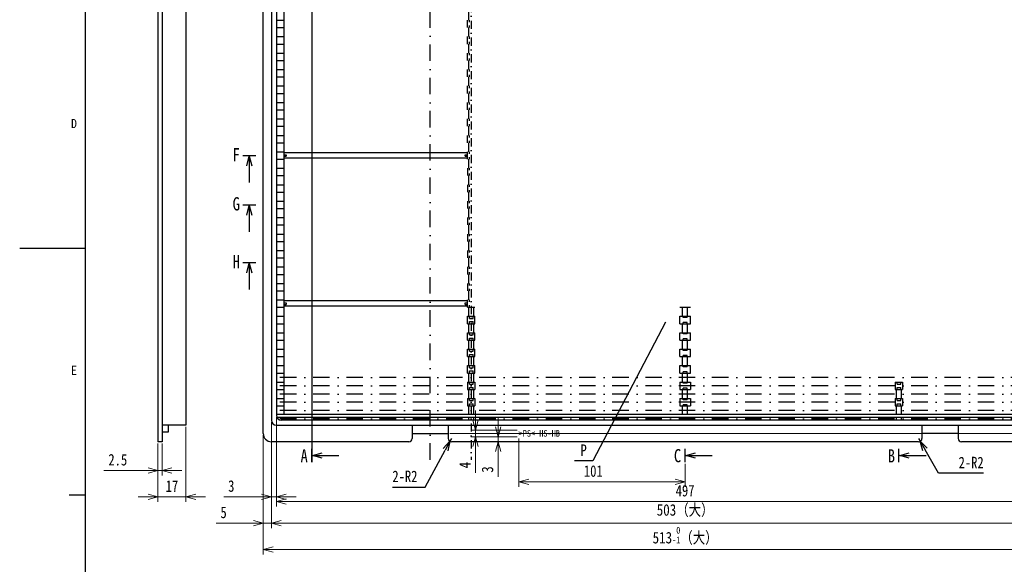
# Model space of a CAD drawing. Extents: x 641 to 1470, y 11 to 605.
# Tile 2 of 17: x 641 to 941, y 212 to 377. Entities that reach past the tile are written whole.
import ezdxf

# ---------------------------------------------------------------- set-up
doc = ezdxf.new("R2010")
doc.units = 0
doc.header["$MEASUREMENT"] = 0
doc.linetypes.add('DASHDOT', pattern=[1, 0.5, -0.25, 0, -0.25])
doc.layers.get('0').update_dxf_attribs({"linetype": 'CONTINUOUS'})
doc.layers.get('DEFPOINTS').update_dxf_attribs({"linetype": 'CONTINUOUS'})
for name, color, linetype in [('DD0-2', 4, 'CONTINUOUS'), ('M1-1', 2, 'CONTINUOUS'), ('M1-2', 2, 'CONTINUOUS'), ('M21-1', 2, 'CONTINUOUS'), ('M4-2', 114, 'CONTINUOUS'), ('M80-2', 7, 'CONTINUOUS'), ('M80-3', 7, 'CONTINUOUS')]:
    doc.layers.add(name, color=color, linetype=linetype)
doc.styles.add('FS2312', font='txt', dxfattribs={"width": 0.8})
doc.styles.add('HANKAKU', font='txt')
doc.dimstyles.new('ISO-25', dxfattribs={"dimtxt": 3.5, "dimasz": 3, "dimexe": 1.5, "dimexo": 0.5, "dimtad": 1, "dimdec": 1, "dimlfac": 2, "dimdsep": 46, "dimtxsty": 'FS2312', "dimblk": 'OPEN30', "dimcen": 0.09, "dimclrd": 4, "dimclre": 4, "dimclrt": 4, "dimadec": 0, "dimazin": 0, "dimtfac": 1, "dimtdec": 1, "dimtmove": 0, "dimatfit": 3, "dimldrblk": 'OPEN30', "dimfxl": 1, "dimlwd": 18, "dimlwe": 18, "dimarcsym": 0})
doc.dimstyles.new('LEADSTYL', dxfattribs={"dimtxt": 3, "dimasz": 3, "dimexe": 0.18, "dimexo": 0.0625, "dimgap": 1, "dimtad": 0, "dimtih": 1, "dimtoh": 1, "dimdec": 4, "dimzin": 0, "dimdsep": 46, "dimtxsty": 'Standard', "dimblk1": 'OPEN', "dimblk2": 'OPEN', "dimsah": 1, "dimcen": 0.09, "dimadec": 0, "dimazin": 0, "dimtfac": 1, "dimtdec": 4, "dimtofl": 0, "dimtmove": 0, "dimatfit": 3, "dimldrblk": 'OPEN', "dimfxl": 1, "dimtolj": 1, "dimtzin": 0, "dimarcsym": 0})
doc.dimstyles.get("Standard").update_dxf_attribs({"dimtxt": 3.5, "dimasz": 3, "dimexe": 1.5, "dimexo": 0.5, "dimgap": 1.5, "dimtad": 3, "dimtoh": 1, "dimlfac": 0.5, "dimdsep": 46, "dimtxsty": 'FS2312', "dimblk1": 'OPEN', "dimblk2": 'OPEN', "dimsah": 1, "dimcen": 0.09, "dimadec": 0, "dimazin": 0, "dimtfac": 1, "dimtmove": 0, "dimatfit": 3, "dimldrblk": 'OPEN', "dimfxl": 1, "dimtolj": 1, "dimtzin": 0, "dimarcsym": 0})

# ---------------------------------------------------------------- blocks, each defined once
blk = doc.blocks.new('_OPEN')
at = {"color": 0}
for p, q in [((0, 0), (-1, 0)), ((-0.966, 0.259), (0, 0)), ((0, 0), (-0.966, -0.259))]:
    blk.add_line(p, q, dxfattribs=at)
blk = doc.blocks.new('_Open30')
at = {"color": 0, "linetype": 'ByBlock', "lineweight": -2}
for p, q in [((-1, 0.268), (0, 0)), ((0, 0), (-1, -0.268)), ((0, 0), (-1, 0))]:
    blk.add_line(p, q, dxfattribs=at)
blk = doc.blocks.new('*D236')
at = {"layer": 'DD0-2', "color": 4, "lineweight": 18, "transparency": 16777216}
for p, q in [((793.1, 250.14), (793.1, 235.44)), ((843.6, 242.43), (843.6, 235.44)), ((796.1, 236.94), (840.6, 236.94))]:
    blk.add_line(p, q, dxfattribs=at)
at = {"layer": 'DEFPOINTS', "color": 0, "transparency": 16777216}
for p in [(793.1, 250.64), (843.6, 242.93), (843.6, 236.94)]:
    blk.add_point(p, dxfattribs=at)
at = {"layer": 'DD0-2', "color": 4, "lineweight": 18, "transparency": 16777216, "xscale": 3, "yscale": 3, "zscale": 3, "rotation": 180}
blk.add_blockref('_Open30', (793.1, 236.94), dxfattribs=at)
at = {"layer": 'DD0-2', "color": 4, "lineweight": 18, "transparency": 16777216, "xscale": 3, "yscale": 3, "zscale": 3}
blk.add_blockref('_Open30', (843.6, 236.94), dxfattribs=at)
at = {"layer": 'DD0-2', "color": 4, "transparency": 16777216, "insert": (815.69, 240.19), "char_height": 3.5, "attachment_point": 5, "style": 'FS2312'}
blk.add_mtext('101', dxfattribs=at)
blk = doc.blocks.new('*D237')
at = {"layer": 'DD0-2', "color": 4, "lineweight": 18, "transparency": 16777216}
for p, q in [((779.92, 255.64), (779.92, 258.64)), ((792.6, 252.64), (778.42, 252.64)), ((779.92, 252.64), (779.92, 250.64)), ((792.6, 250.64), (778.42, 250.64)), ((779.92, 247.64), (779.92, 239.65))]:
    blk.add_line(p, q, dxfattribs=at)
at = {"layer": 'DEFPOINTS', "color": 0, "transparency": 16777216}
for p in [(779.92, 252.64), (793.1, 252.64), (793.1, 250.64)]:
    blk.add_point(p, dxfattribs=at)
at = {"layer": 'DD0-2', "color": 4, "lineweight": 18, "transparency": 16777216, "xscale": 3, "yscale": 3, "zscale": 3}
for p, rotation in [((779.92, 252.64), 270), ((779.92, 250.64), 90)]:
    blk.add_blockref('_Open30', p, dxfattribs=dict(at, rotation=rotation))
at = {"layer": 'DD0-2', "color": 4, "transparency": 16777216, "insert": (776.67, 242.01), "char_height": 3.5, "attachment_point": 5, "rotation": 90, "style": 'FS2312'}
blk.add_mtext('4', dxfattribs=at)
blk = doc.blocks.new('*D238')
at = {"layer": 'DD0-2', "color": 4, "lineweight": 18, "transparency": 16777216}
for p, q in [((786.79, 253.64), (786.79, 256.64)), ((773.1, 249.14), (788.29, 249.14)), ((792.6, 250.64), (785.29, 250.64)), ((786.79, 250.64), (786.79, 249.14)), ((786.79, 246.14), (786.79, 238.44))]:
    blk.add_line(p, q, dxfattribs=at)
at = {"layer": 'DEFPOINTS', "color": 0, "transparency": 16777216}
for p in [(772.6, 249.14), (786.79, 250.64), (793.1, 250.64)]:
    blk.add_point(p, dxfattribs=at)
at = {"layer": 'DD0-2', "color": 4, "lineweight": 18, "transparency": 16777216, "xscale": 3, "yscale": 3, "zscale": 3}
for p, rotation in [((786.79, 250.64), 270), ((786.79, 249.14), 90)]:
    blk.add_blockref('_Open30', p, dxfattribs=dict(at, rotation=rotation))
at = {"layer": 'DD0-2', "color": 4, "transparency": 16777216, "insert": (783.54, 240.7), "char_height": 3.5, "attachment_point": 5, "rotation": 90, "style": 'FS2312'}
blk.add_mtext('3', dxfattribs=at)
blk = doc.blocks.new('*D302')
at = {"layer": 'DD0-2', "color": 0, "lineweight": -2, "transparency": 16777216}
for p, q in [((772.6, 250.14), (772.12, 249.26)), ((764.61, 235.35), (770.7, 246.62)), ((754.66, 235.35), (764.61, 235.35))]:
    blk.add_line(p, q, dxfattribs=at)
at = {"layer": 'DEFPOINTS', "color": 0, "transparency": 16777216}
for p in [(772.12, 249.26), (772.6, 250.14)]:
    blk.add_point(p, dxfattribs=at)
at = {"layer": 'DD0-2', "color": 0, "lineweight": -2, "transparency": 16777216, "xscale": 3, "yscale": 3, "zscale": 3, "rotation": 61.6410365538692}
blk.add_blockref('_OPEN', (772.12, 249.26), dxfattribs=at)
at = {"layer": 'DD0-2', "color": 0, "transparency": 16777216, "insert": (758.42, 238.6), "char_height": 3.5, "attachment_point": 5, "style": 'FS2312'}
blk.add_mtext('\\A1;2-R2', dxfattribs=at)
blk = doc.blocks.new('*D303')
at = {"layer": 'DD0-2', "color": 0, "lineweight": -2, "transparency": 16777216}
for p, q in [((914.6, 250.14), (915.1, 249.27)), ((920.68, 239.56), (916.59, 246.67)), ((934.3, 239.56), (920.68, 239.56))]:
    blk.add_line(p, q, dxfattribs=at)
at = {"layer": 'DEFPOINTS', "color": 0, "transparency": 16777216}
for p in [(914.6, 250.14), (915.1, 249.27)]:
    blk.add_point(p, dxfattribs=at)
at = {"layer": 'DD0-2', "color": 0, "lineweight": -2, "transparency": 16777216, "xscale": 3, "yscale": 3, "zscale": 3, "rotation": 119.8728210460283}
blk.add_blockref('_OPEN', (915.1, 249.27), dxfattribs=at)
at = {"layer": 'DD0-2', "color": 0, "transparency": 16777216, "insert": (930.55, 242.81), "char_height": 3.5, "attachment_point": 5, "style": 'FS2312'}
blk.add_mtext('\\A1;2-R2', dxfattribs=at)
blk = doc.blocks.new('*D304')
at = {"layer": 'DD0-2', "color": 4, "lineweight": 18, "transparency": 16777216}
for p, q in [((968.35, 510.14), (990.1, 510.14)), ((988.6, 254.64), (988.6, 507.14)), ((772.1, 251.64), (990.1, 251.64))]:
    blk.add_line(p, q, dxfattribs=at)
at = {"layer": 'DEFPOINTS', "color": 0, "transparency": 16777216}
for p in [(967.85, 510.14), (988.6, 510.14), (771.6, 251.64)]:
    blk.add_point(p, dxfattribs=at)
at = {"layer": 'DD0-2', "color": 4, "lineweight": 18, "transparency": 16777216, "xscale": 3, "yscale": 3, "zscale": 3}
for p, rotation in [((988.6, 510.14), 90), ((988.6, 251.64), 270)]:
    blk.add_blockref('_Open30', p, dxfattribs=dict(at, rotation=rotation))
at = {"layer": 'DD0-2', "color": 4, "transparency": 16777216, "insert": (984.46, 380.89), "char_height": 3.5, "attachment_point": 5, "rotation": 90, "style": 'FS2312'}
blk.add_mtext('517{\\H0.6x;\\S+0.2^ -0.3;}（大）', dxfattribs=at)
blk = doc.blocks.new('*D308')
at = {"layer": 'DD0-2', "color": 4, "lineweight": 18, "transparency": 16777216}
for p, q in [((691.85, 253.64), (691.85, 230.89)), ((683.35, 248.64), (683.35, 230.89)), ((680.35, 232.39), (677.35, 232.39)), ((691.85, 232.39), (683.35, 232.39)), ((694.85, 232.39), (697.85, 232.39))]:
    blk.add_line(p, q, dxfattribs=at)
at = {"layer": 'DEFPOINTS', "color": 0, "transparency": 16777216}
for p in [(691.85, 254.14), (683.35, 249.14), (683.35, 232.39)]:
    blk.add_point(p, dxfattribs=at)
at = {"layer": 'DD0-2', "color": 4, "lineweight": 18, "transparency": 16777216, "xscale": 3, "yscale": 3, "zscale": 3}
blk.add_blockref('_Open30', (683.35, 232.39), dxfattribs=at)
at = {"layer": 'DD0-2', "color": 4, "lineweight": 18, "transparency": 16777216, "xscale": 3, "yscale": 3, "zscale": 3, "rotation": 180}
blk.add_blockref('_Open30', (691.85, 232.39), dxfattribs=at)
at = {"layer": 'DD0-2', "color": 4, "transparency": 16777216, "insert": (687.6, 235.64), "char_height": 3.5, "attachment_point": 5, "style": 'FS2312'}
blk.add_mtext('17', dxfattribs=at)
blk = doc.blocks.new('*D309')
at = {"layer": 'DD0-2', "color": 4, "lineweight": 18, "transparency": 16777216}
for p, q in [((683.35, 248.64), (683.35, 238.89)), ((684.6, 248.64), (684.6, 238.89)), ((680.35, 240.39), (666.88, 240.39)), ((684.6, 240.39), (683.35, 240.39)), ((687.6, 240.39), (690.6, 240.39))]:
    blk.add_line(p, q, dxfattribs=at)
at = {"layer": 'DEFPOINTS', "color": 0, "transparency": 16777216}
for p in [(683.35, 249.14), (684.6, 249.14), (683.35, 240.39)]:
    blk.add_point(p, dxfattribs=at)
at = {"layer": 'DD0-2', "color": 4, "lineweight": 18, "transparency": 16777216, "xscale": 3, "yscale": 3, "zscale": 3}
blk.add_blockref('_Open30', (683.35, 240.39), dxfattribs=at)
at = {"layer": 'DD0-2', "color": 4, "lineweight": 18, "transparency": 16777216, "xscale": 3, "yscale": 3, "zscale": 3, "rotation": 180}
blk.add_blockref('_Open30', (684.6, 240.39), dxfattribs=at)
at = {"layer": 'DD0-2', "color": 4, "transparency": 16777216, "insert": (671.14, 243.64), "char_height": 3.5, "attachment_point": 5, "style": 'FS2312'}
blk.add_mtext('2.5', dxfattribs=at)
blk = doc.blocks.new('*D310')
at = {"layer": 'DD0-2', "color": 4, "lineweight": 18, "transparency": 16777216}
for p, q in [((715.35, 251.14), (715.35, 214.89)), ((971.85, 251.14), (971.85, 214.89)), ((968.85, 216.39), (718.35, 216.39))]:
    blk.add_line(p, q, dxfattribs=at)
at = {"layer": 'DEFPOINTS', "color": 0, "transparency": 16777216}
for p in [(715.35, 251.64), (971.85, 251.64), (715.35, 216.39)]:
    blk.add_point(p, dxfattribs=at)
at = {"layer": 'DD0-2', "color": 4, "lineweight": 18, "transparency": 16777216, "xscale": 3, "yscale": 3, "zscale": 3, "rotation": 180}
blk.add_blockref('_Open30', (715.35, 216.39), dxfattribs=at)
at = {"layer": 'DD0-2', "color": 4, "lineweight": 18, "transparency": 16777216, "xscale": 3, "yscale": 3, "zscale": 3}
blk.add_blockref('_Open30', (971.85, 216.39), dxfattribs=at)
at = {"layer": 'DD0-2', "color": 4, "transparency": 16777216, "insert": (843.6, 220.52), "char_height": 3.5, "attachment_point": 5, "style": 'FS2312'}
blk.add_mtext('{\\W0.83;513{\\H2.10;{\\W0.83;{\\S 0^ -1;}}}（大）}', dxfattribs=at)
blk = doc.blocks.new('*D311')
at = {"layer": 'DD0-2', "color": 4, "lineweight": 18, "transparency": 16777216}
for p, q in [((717.85, 255.14), (717.85, 222.89)), ((715.35, 251.14), (715.35, 222.89)), ((712.35, 224.39), (701.05, 224.39)), ((717.85, 224.39), (715.35, 224.39)), ((720.85, 224.39), (723.85, 224.39))]:
    blk.add_line(p, q, dxfattribs=at)
at = {"layer": 'DEFPOINTS', "color": 0, "transparency": 16777216}
for p in [(717.85, 255.64), (715.35, 251.64), (715.35, 224.39)]:
    blk.add_point(p, dxfattribs=at)
at = {"layer": 'DD0-2', "color": 4, "lineweight": 18, "transparency": 16777216, "xscale": 3, "yscale": 3, "zscale": 3}
blk.add_blockref('_Open30', (715.35, 224.39), dxfattribs=at)
at = {"layer": 'DD0-2', "color": 4, "lineweight": 18, "transparency": 16777216, "xscale": 3, "yscale": 3, "zscale": 3, "rotation": 180}
blk.add_blockref('_Open30', (717.85, 224.39), dxfattribs=at)
at = {"layer": 'DD0-2', "color": 4, "transparency": 16777216, "insert": (703.31, 227.64), "char_height": 3.5, "attachment_point": 5, "style": 'FS2312'}
blk.add_mtext('5', dxfattribs=at)
blk = doc.blocks.new('*D312')
at = {"layer": 'DD0-2', "color": 4, "lineweight": 18, "transparency": 16777216}
for p, q in [((717.85, 255.14), (717.85, 222.89)), ((969.35, 255.14), (969.35, 222.89)), ((720.85, 224.39), (966.35, 224.39))]:
    blk.add_line(p, q, dxfattribs=at)
at = {"layer": 'DEFPOINTS', "color": 0, "transparency": 16777216}
for p in [(717.85, 255.64), (969.35, 255.64), (969.35, 224.39)]:
    blk.add_point(p, dxfattribs=at)
at = {"layer": 'DD0-2', "color": 4, "lineweight": 18, "transparency": 16777216, "xscale": 3, "yscale": 3, "zscale": 3, "rotation": 180}
blk.add_blockref('_Open30', (717.85, 224.39), dxfattribs=at)
at = {"layer": 'DD0-2', "color": 4, "lineweight": 18, "transparency": 16777216, "xscale": 3, "yscale": 3, "zscale": 3}
blk.add_blockref('_Open30', (969.35, 224.39), dxfattribs=at)
at = {"layer": 'DD0-2', "color": 4, "transparency": 16777216, "insert": (843.6, 228.18), "char_height": 3.5, "attachment_point": 5, "style": 'FS2312'}
blk.add_mtext('\\W0.83;503（大）', dxfattribs=at)
blk = doc.blocks.new('*D314')
at = {"layer": 'DD0-2', "color": 4, "lineweight": 18, "transparency": 16777216}
for p, q in [((717.85, 255.14), (717.85, 230.89)), ((719.35, 256.64), (719.35, 230.89)), ((714.85, 232.39), (703.39, 232.39)), ((719.35, 232.39), (717.85, 232.39)), ((722.35, 232.39), (725.35, 232.39))]:
    blk.add_line(p, q, dxfattribs=at)
at = {"layer": 'DEFPOINTS', "color": 0, "transparency": 16777216}
for p in [(717.85, 255.64), (719.35, 257.14), (717.85, 232.39)]:
    blk.add_point(p, dxfattribs=at)
at = {"layer": 'DD0-2', "color": 4, "lineweight": 18, "transparency": 16777216, "xscale": 3, "yscale": 3, "zscale": 3}
blk.add_blockref('_Open30', (717.85, 232.39), dxfattribs=at)
at = {"layer": 'DD0-2', "color": 4, "lineweight": 18, "transparency": 16777216, "xscale": 3, "yscale": 3, "zscale": 3, "rotation": 180}
blk.add_blockref('_Open30', (719.35, 232.39), dxfattribs=at)
at = {"layer": 'DD0-2', "color": 4, "transparency": 16777216, "insert": (705.64, 235.64), "char_height": 3.5, "attachment_point": 5, "style": 'FS2312'}
blk.add_mtext('3', dxfattribs=at)
blk = doc.blocks.new('*D316')
at = {"layer": 'DD0-2', "color": 4, "lineweight": 18, "transparency": 16777216}
for p, q in [((719.35, 256.64), (719.35, 229.48)), ((967.85, 256.64), (967.85, 229.48)), ((722.35, 230.98), (964.85, 230.98))]:
    blk.add_line(p, q, dxfattribs=at)
at = {"layer": 'DEFPOINTS', "color": 0, "transparency": 16777216}
for p in [(719.35, 257.14), (967.85, 257.14), (967.85, 230.98)]:
    blk.add_point(p, dxfattribs=at)
at = {"layer": 'DD0-2', "color": 4, "lineweight": 18, "transparency": 16777216, "xscale": 3, "yscale": 3, "zscale": 3, "rotation": 180}
blk.add_blockref('_Open30', (719.35, 230.98), dxfattribs=at)
at = {"layer": 'DD0-2', "color": 4, "lineweight": 18, "transparency": 16777216, "xscale": 3, "yscale": 3, "zscale": 3}
blk.add_blockref('_Open30', (967.85, 230.98), dxfattribs=at)
at = {"layer": 'DD0-2', "color": 4, "transparency": 16777216, "insert": (843.6, 234.23), "char_height": 3.5, "attachment_point": 5, "style": 'FS2312'}
blk.add_mtext('497', dxfattribs=at)

msp = doc.modelspace()

# ---------------------------------------------------------------- linework, layer by layer
at = {"color": 114, "linetype": 'Continuous', "ltscale": 0.1}
msp.add_line((661.3217, 30.8585), (661.3217, 584.8585), dxfattribs=at)
at = {"layer": 'M1-1'}
msp.add_line((730.097, 518.8105), (730.097, 242.9335), dxfattribs=at)
at = {"layer": 'M1-1', "color": 7, "linetype": 'DASHDOT', "ltscale": 10}
for p, q in [((766.097, 243.6765), (766.097, 519.8985)), ((967.847, 268.6415), (719.347, 268.6415)), ((967.847, 266.1415), (719.347, 266.1415)), ((967.847, 263.6415), (719.347, 263.6415)), ((967.847, 261.1415), (719.347, 261.1415)), ((967.847, 258.6415), (719.347, 258.6415)), ((967.847, 256.1415), (719.347, 256.1415))]:
    msp.add_line(p, q, dxfattribs=at)
at = {"layer": 'M1-2'}
for p, q in [((683.347, 512.6415), (683.347, 249.1415)), ((684.597, 512.6415), (684.597, 249.1415)), ((691.847, 510.1415), (691.847, 254.1415)), ((715.347, 251.6415), (715.347, 510.1415)), ((717.847, 508.6415), (717.847, 255.6415)), ((719.347, 507.1415), (719.347, 257.1415)), ((721.597, 507.5015), (721.597, 257.4415)), ((719.347, 377.2665), (721.597, 377.2665)), ((777.472, 375.0165), (777.472, 377.2665)), ((777.847, 377.2665), (777.847, 380.0165)), ((778.047, 376.6415), (778.047, 377.2665)), ((719.347, 375.0165), (721.597, 375.0165)), ((777.847, 372.2665), (777.847, 375.0165)), ((778.047, 375.0165), (778.047, 375.6415)), ((719.347, 372.2665), (721.597, 372.2665)), ((777.472, 370.0165), (777.472, 372.2665)), ((778.047, 371.6415), (778.047, 372.2665)), ((719.347, 370.0165), (721.597, 370.0165)), ((777.847, 367.2665), (777.847, 370.0165)), ((778.047, 370.0165), (778.047, 370.6415)), ((719.347, 367.2665), (721.597, 367.2665)), ((777.472, 365.0165), (777.472, 367.2665)), ((778.047, 366.6415), (778.047, 367.2665)), ((778.047, 365.0165), (778.047, 365.6415)), ((719.347, 365.0165), (721.597, 365.0165)), ((719.347, 362.2665), (721.597, 362.2665)), ((777.472, 360.0165), (777.472, 362.2665)), ((777.847, 362.2665), (777.847, 365.0165)), ((778.047, 361.6415), (778.047, 362.2665)), ((719.347, 360.0165), (721.597, 360.0165)), ((777.847, 357.2665), (777.847, 360.0165)), ((778.047, 360.0165), (778.047, 360.6415)), ((719.347, 357.2665), (721.597, 357.2665)), ((777.472, 355.0165), (777.472, 357.2665)), ((778.047, 356.6415), (778.047, 357.2665)), ((719.347, 355.0165), (721.597, 355.0165)), ((777.847, 352.2665), (777.847, 355.0165)), ((778.047, 355.0165), (778.047, 355.6415)), ((719.347, 352.2665), (721.597, 352.2665)), ((777.472, 350.0165), (777.472, 352.2665)), ((778.047, 351.6415), (778.047, 352.2665)), ((778.047, 350.0165), (778.047, 350.6415)), ((719.347, 350.0165), (721.597, 350.0165)), ((719.347, 347.2665), (721.597, 347.2665)), ((777.472, 345.0165), (777.472, 347.2665)), ((777.847, 347.2665), (777.847, 350.0165)), ((778.047, 346.6415), (778.047, 347.2665)), ((719.347, 345.0165), (721.597, 345.0165)), ((777.847, 342.2665), (777.847, 345.0165)), ((778.047, 345.0165), (778.047, 345.6415)), ((719.347, 342.2665), (721.597, 342.2665)), ((777.472, 340.0165), (777.472, 342.2665)), ((778.047, 341.6415), (778.047, 342.2665)), ((719.347, 340.0165), (721.597, 340.0165)), ((777.847, 337.2665), (777.847, 340.0165)), ((778.047, 340.0165), (778.047, 340.6415)), ((719.347, 337.2665), (721.597, 337.2665)), ((777.472, 336.9665), (721.597, 336.9665)), ((721.597, 336.3915), (722.347, 336.3915)), ((721.597, 335.8915), (722.347, 335.8915)), ((777.472, 335.3165), (721.597, 335.3165)), ((722.347, 336.3915), (722.347, 335.8915)), ((776.722, 335.8915), (776.722, 336.3915)), ((776.722, 336.3915), (777.472, 336.3915)), ((776.722, 335.8915), (777.472, 335.8915)), ((777.472, 335.0165), (777.472, 337.2665)), ((777.472, 335.0165), (777.472, 337.2665)), ((778.047, 336.6415), (778.047, 337.2665)), ((778.047, 335.0165), (778.047, 335.6415)), ((719.347, 335.0165), (721.597, 335.0165)), ((719.347, 332.2665), (721.597, 332.2665)), ((777.472, 332.2665), (777.472, 330.0165)), ((777.847, 332.2665), (777.847, 335.0165)), ((778.047, 331.6415), (778.047, 332.2665)), ((719.347, 330.0165), (721.597, 330.0165)), ((777.847, 327.2665), (777.847, 330.0165)), ((778.047, 330.0165), (778.047, 330.6415)), ((719.347, 327.2665), (721.597, 327.2665)), ((777.472, 327.2665), (777.472, 325.0165)), ((778.047, 326.6415), (778.047, 327.2665)), ((719.347, 325.0165), (721.597, 325.0165)), ((777.847, 322.2665), (777.847, 325.0165)), ((778.047, 325.0165), (778.047, 325.6415)), ((719.347, 322.2665), (721.597, 322.2665)), ((777.472, 322.2665), (777.472, 320.0165)), ((778.047, 321.6415), (778.047, 322.2665)), ((778.047, 320.0165), (778.047, 320.6415)), ((719.347, 320.0165), (721.597, 320.0165)), ((777.847, 317.2665), (777.847, 320.0165)), ((719.347, 317.2665), (721.597, 317.2665)), ((719.347, 315.0165), (721.597, 315.0165)), ((777.472, 317.2665), (777.472, 315.0165)), ((777.847, 312.2665), (777.847, 315.0165)), ((778.047, 316.6415), (778.047, 317.2665)), ((778.047, 315.0165), (778.047, 315.6415)), ((719.347, 312.2665), (721.597, 312.2665)), ((777.472, 312.2665), (777.472, 310.0165)), ((778.047, 311.6415), (778.047, 312.2665)), ((719.347, 310.0165), (721.597, 310.0165)), ((777.847, 307.2665), (777.847, 310.0165)), ((778.047, 310.0165), (778.047, 310.6415)), ((719.347, 307.2665), (721.597, 307.2665)), ((777.472, 307.2665), (777.472, 305.0165)), ((778.047, 306.6415), (778.047, 307.2665)), ((778.047, 305.0165), (778.047, 305.6415)), ((719.347, 305.0165), (721.597, 305.0165)), ((777.847, 302.2665), (777.847, 305.0165)), ((719.347, 302.2665), (721.597, 302.2665)), ((719.347, 300.0165), (721.597, 300.0165)), ((777.472, 302.2665), (777.472, 300.0165)), ((777.847, 297.2665), (777.847, 300.0165)), ((778.047, 301.6415), (778.047, 302.2665)), ((778.047, 300.0165), (778.047, 300.6415)), ((719.347, 297.2665), (721.597, 297.2665)), ((777.472, 297.2665), (777.472, 295.0165)), ((778.047, 296.6415), (778.047, 297.2665)), ((719.347, 295.0165), (721.597, 295.0165)), ((777.847, 292.2665), (777.847, 295.0165)), ((778.047, 295.0165), (778.047, 295.6415)), ((719.347, 292.2665), (721.597, 292.2665)), ((777.472, 291.9665), (721.597, 291.9665)), ((721.597, 291.3915), (722.347, 291.3915)), ((721.597, 290.8915), (722.347, 290.8915)), ((722.347, 291.3915), (722.347, 290.8915)), ((776.722, 290.8915), (776.722, 291.3915)), ((776.722, 291.3915), (777.472, 291.3915)), ((776.722, 290.8915), (777.472, 290.8915)), ((777.472, 290.0165), (777.472, 292.2665)), ((777.472, 290.0165), (777.472, 292.2665)), ((778.047, 291.6415), (778.047, 292.2665)), ((778.047, 290.0165), (778.047, 290.6415)), ((719.347, 290.0165), (721.597, 290.0165)), ((777.472, 290.3165), (721.597, 290.3165)), ((777.472, 290.0165), (779.722, 290.0165)), ((777.472, 290.0165), (779.722, 290.0165)), ((777.847, 287.2665), (777.847, 290.0165)), ((779.347, 287.2665), (779.347, 290.0165)), ((841.972, 290.0165), (845.222, 290.0165)), ((842.472, 290.0165), (844.722, 290.0165)), ((842.847, 287.2665), (842.847, 290.0165)), ((844.347, 287.2665), (844.347, 290.0165)), ((719.347, 287.2665), (721.597, 287.2665)), ((719.347, 285.0165), (721.597, 285.0165)), ((777.472, 285.0165), (777.472, 287.2665)), ((777.472, 287.2665), (779.722, 287.2665)), ((777.472, 285.0165), (779.722, 285.0165)), ((777.847, 282.2665), (777.847, 285.0165)), ((778.047, 286.6415), (778.047, 287.2665)), ((778.047, 286.6415), (779.147, 286.6415)), ((778.047, 285.0165), (778.047, 285.6415)), ((778.047, 285.6415), (779.147, 285.6415)), ((779.147, 286.6415), (779.147, 287.2665)), ((779.147, 285.0165), (779.147, 285.6415)), ((779.347, 282.2665), (779.347, 285.0165)), ((779.722, 285.0165), (779.722, 287.2665)), ((841.972, 285.0165), (841.972, 287.2665)), ((841.972, 287.2665), (845.222, 287.2665)), ((841.972, 285.0165), (845.222, 285.0165)), ((842.847, 282.2665), (842.847, 285.0165)), ((842.972, 286.8915), (842.972, 287.2665)), ((844.222, 286.8915), (842.972, 286.8915)), ((844.222, 285.3915), (842.972, 285.3915)), ((842.972, 285.0165), (842.972, 285.3915)), ((844.222, 286.8915), (844.222, 287.2665)), ((844.222, 285.0165), (844.222, 285.3915)), ((844.347, 282.2665), (844.347, 285.0165)), ((845.222, 285.0165), (845.222, 287.2665)), ((719.347, 282.2665), (721.597, 282.2665)), ((777.472, 280.0165), (777.472, 282.2665)), ((777.472, 282.2665), (779.722, 282.2665)), ((778.047, 281.6415), (778.047, 282.2665)), ((778.047, 281.6415), (779.147, 281.6415)), ((779.147, 281.6415), (779.147, 282.2665)), ((779.722, 280.0165), (779.722, 282.2665)), ((841.972, 280.0165), (841.972, 282.2665)), ((841.972, 282.2665), (845.222, 282.2665)), ((842.972, 281.8915), (842.972, 282.2665)), ((844.222, 281.8915), (842.972, 281.8915)), ((844.222, 281.8915), (844.222, 282.2665)), ((845.222, 280.0165), (845.222, 282.2665)), ((719.347, 280.0165), (721.597, 280.0165)), ((777.472, 280.0165), (779.722, 280.0165)), ((777.847, 277.2665), (777.847, 280.0165)), ((778.047, 280.0165), (778.047, 280.6415)), ((778.047, 280.6415), (779.147, 280.6415)), ((779.147, 280.0165), (779.147, 280.6415)), ((779.347, 277.2665), (779.347, 280.0165)), ((841.972, 280.0165), (845.222, 280.0165)), ((842.847, 277.2665), (842.847, 280.0165)), ((844.222, 280.3915), (842.972, 280.3915)), ((842.972, 280.0165), (842.972, 280.3915)), ((844.222, 280.0165), (844.222, 280.3915)), ((844.347, 277.2665), (844.347, 280.0165)), ((719.347, 277.2665), (721.597, 277.2665)), ((777.472, 275.0165), (777.472, 277.2665)), ((777.472, 277.2665), (779.722, 277.2665)), ((778.047, 276.6415), (778.047, 277.2665)), ((778.047, 276.6415), (779.147, 276.6415)), ((778.047, 275.0165), (778.047, 275.6415)), ((778.047, 275.6415), (779.147, 275.6415)), ((779.147, 276.6415), (779.147, 277.2665)), ((779.147, 275.0165), (779.147, 275.6415)), ((779.722, 275.0165), (779.722, 277.2665)), ((841.972, 275.0165), (841.972, 277.2665)), ((841.972, 277.2665), (845.222, 277.2665)), ((842.972, 276.8915), (842.972, 277.2665)), ((844.222, 276.8915), (842.972, 276.8915)), ((844.222, 275.3915), (842.972, 275.3915)), ((842.972, 275.0165), (842.972, 275.3915)), ((844.222, 276.8915), (844.222, 277.2665)), ((844.222, 275.0165), (844.222, 275.3915)), ((845.222, 275.0165), (845.222, 277.2665)), ((719.347, 275.0165), (721.597, 275.0165)), ((777.472, 275.0165), (779.722, 275.0165)), ((777.847, 272.2665), (777.847, 275.0165)), ((779.347, 272.2665), (779.347, 275.0165)), ((841.972, 275.0165), (845.222, 275.0165)), ((842.847, 272.2665), (842.847, 275.0165)), ((844.347, 272.2665), (844.347, 275.0165)), ((719.347, 272.2665), (721.597, 272.2665)), ((719.347, 270.0165), (721.597, 270.0165)), ((777.472, 270.0165), (777.472, 272.2665)), ((777.472, 272.2665), (779.722, 272.2665)), ((777.472, 270.0165), (779.722, 270.0165)), ((777.847, 267.2665), (777.847, 270.0165)), ((778.047, 271.6415), (778.047, 272.2665)), ((778.047, 271.6415), (779.147, 271.6415)), ((778.047, 270.0165), (778.047, 270.6415)), ((778.047, 270.6415), (779.147, 270.6415)), ((779.147, 271.6415), (779.147, 272.2665)), ((779.147, 270.0165), (779.147, 270.6415)), ((779.347, 267.2665), (779.347, 270.0165)), ((779.722, 270.0165), (779.722, 272.2665)), ((841.972, 270.0165), (841.972, 272.2665)), ((841.972, 272.2665), (845.222, 272.2665)), ((841.972, 270.0165), (845.222, 270.0165)), ((842.847, 267.2665), (842.847, 270.0165)), ((842.972, 271.8915), (842.972, 272.2665)), ((844.222, 271.8915), (842.972, 271.8915)), ((844.222, 270.3915), (842.972, 270.3915)), ((842.972, 270.0165), (842.972, 270.3915)), ((844.222, 271.8915), (844.222, 272.2665)), ((844.222, 270.0165), (844.222, 270.3915)), ((844.347, 267.2665), (844.347, 270.0165)), ((845.222, 270.0165), (845.222, 272.2665)), ((719.347, 267.2665), (721.597, 267.2665)), ((777.472, 267.2665), (777.472, 265.0165)), ((777.472, 267.2665), (779.722, 267.2665)), ((778.047, 266.6415), (778.047, 267.2665)), ((778.047, 266.6415), (779.147, 266.6415)), ((779.147, 266.6415), (779.147, 267.2665)), ((779.722, 267.2665), (779.722, 265.0165)), ((841.972, 267.2665), (841.972, 265.0165)), ((841.972, 267.2665), (845.222, 267.2665)), ((842.972, 266.8915), (842.972, 267.2665)), ((844.222, 266.8915), (842.972, 266.8915)), ((844.222, 266.8915), (844.222, 267.2665)), ((845.222, 267.2665), (845.222, 265.0165)), ((907.472, 267.2665), (907.472, 265.0165)), ((907.472, 267.2665), (909.722, 267.2665)), ((908.047, 266.6415), (908.047, 267.2665)), ((908.047, 266.6415), (909.147, 266.6415)), ((909.147, 266.6415), (909.147, 267.2665)), ((909.722, 267.2665), (909.722, 265.0165)), ((719.347, 265.0165), (721.597, 265.0165)), ((777.472, 265.0165), (779.722, 265.0165)), ((777.847, 262.2665), (777.847, 265.0165)), ((778.047, 265.0165), (778.047, 265.6415)), ((778.047, 265.6415), (779.147, 265.6415)), ((779.147, 265.0165), (779.147, 265.6415)), ((779.347, 262.2665), (779.347, 265.0165)), ((841.972, 265.0165), (845.222, 265.0165)), ((842.847, 262.2665), (842.847, 265.0165)), ((844.222, 265.3915), (842.972, 265.3915)), ((842.972, 265.0165), (842.972, 265.3915)), ((844.222, 265.0165), (844.222, 265.3915)), ((844.347, 262.2665), (844.347, 265.0165)), ((907.472, 265.0165), (909.722, 265.0165)), ((907.847, 262.2665), (907.847, 265.0165)), ((908.047, 265.0165), (908.047, 265.6415)), ((908.047, 265.6415), (909.147, 265.6415)), ((909.147, 265.0165), (909.147, 265.6415)), ((909.347, 262.2665), (909.347, 265.0165)), ((719.347, 262.2665), (721.597, 262.2665)), ((777.472, 262.2665), (777.472, 260.0165)), ((777.472, 262.2665), (779.722, 262.2665)), ((778.047, 261.6415), (778.047, 262.2665)), ((778.047, 261.6415), (779.147, 261.6415)), ((778.047, 260.6415), (779.147, 260.6415)), ((778.047, 260.0165), (778.047, 260.6415)), ((779.147, 261.6415), (779.147, 262.2665)), ((779.147, 260.0165), (779.147, 260.6415)), ((779.722, 262.2665), (779.722, 260.0165)), ((841.972, 262.2665), (841.972, 260.0165)), ((841.972, 262.2665), (845.222, 262.2665)), ((842.972, 261.8915), (842.972, 262.2665)), ((844.222, 261.8915), (842.972, 261.8915)), ((844.222, 261.8915), (844.222, 262.2665)), ((845.222, 262.2665), (845.222, 260.0165)), ((907.472, 262.2665), (907.472, 260.0165)), ((907.472, 262.2665), (909.722, 262.2665)), ((908.047, 261.6415), (908.047, 262.2665)), ((908.047, 261.6415), (909.147, 261.6415)), ((908.047, 260.0165), (908.047, 260.6415)), ((908.047, 260.6415), (909.147, 260.6415)), ((909.147, 261.6415), (909.147, 262.2665)), ((909.147, 260.0165), (909.147, 260.6415)), ((909.722, 262.2665), (909.722, 260.0165)), ((719.347, 260.0165), (721.597, 260.0165)), ((967.847, 257.4415), (719.347, 257.4415)), ((777.472, 260.0165), (779.722, 260.0165)), ((777.847, 257.4415), (777.847, 260.0165)), ((779.347, 257.4415), (779.347, 260.0165)), ((841.972, 260.0165), (845.222, 260.0165)), ((842.847, 257.4415), (842.847, 260.0165)), ((844.222, 260.3915), (842.972, 260.3915)), ((842.972, 260.0165), (842.972, 260.3915)), ((844.222, 260.0165), (844.222, 260.3915)), ((844.347, 257.4415), (844.347, 260.0165)), ((907.472, 260.0165), (909.722, 260.0165)), ((907.847, 257.4415), (907.847, 260.0165)), ((909.347, 257.4415), (909.347, 260.0165)), ((967.847, 256.5115), (719.347, 256.5115)), ((966.347, 255.6415), (720.847, 255.6415)), ((777.847, 255.6415), (777.847, 256.5115)), ((779.347, 255.6415), (779.347, 256.5115)), ((842.847, 255.6415), (842.847, 256.5115)), ((844.347, 255.6415), (844.347, 256.5115)), ((907.847, 255.6415), (907.847, 256.5115)), ((909.347, 255.6415), (909.347, 256.5115)), ((691.847, 254.1415), (684.597, 254.1415)), ((684.597, 252.1415), (686.597, 252.1415)), ((686.597, 252.1415), (686.597, 254.1415)), ((719.347, 254.1415), (967.847, 254.1415)), ((760.597, 254.1415), (760.597, 250.1415)), ((760.597, 251.6415), (771.597, 251.6415)), ((771.597, 254.1415), (771.597, 250.1415)), ((915.598, 254.1415), (915.598, 250.1415)), ((926.598, 251.6415), (915.598, 251.6415)), ((926.598, 254.1415), (926.598, 250.1415)), ((684.597, 249.1415), (683.347, 249.1415)), ((759.597, 249.1415), (717.847, 249.1415)), ((914.598, 249.1415), (772.597, 249.1415)), ((969.347, 249.1415), (927.598, 249.1415))]:
    msp.add_line(p, q, dxfattribs=at)
for centre, radius, start, end in [((719.347, 255.6415), 1.5, 180, 270), ((720.847, 257.1415), 1.5, 180, 270), ((717.847, 251.6415), 2.5, 180, 270), ((759.597, 250.1415), 1, 270, 0), ((772.597, 250.1415), 1, 180, 270), ((914.598, 250.1415), 1, 270, 0), ((927.598, 250.1415), 1, 180, 270)]:
    msp.add_arc(centre, radius, start, end, dxfattribs=at)
at = {"layer": 'M21-1', "color": 7, "linetype": 'DASHDOT', "ltscale": 5}
msp.add_line((778.597, 519.8985), (778.597, 243.6765), dxfattribs=at)
at = {"layer": 'M80-2', "color": 2}
for p, q in [((661.3217, 307.8585), (641.3217, 307.8585)), ((661.3217, 232.8585), (656.3217, 232.8585))]:
    msp.add_line(p, q, dxfattribs=at)
at = {"layer": 'M80-3', "color": 114}
for p, q in [((709.107, 336.1415), (713.1071, 336.1408)), ((709.107, 321.1415), (713.1071, 321.1408)), ((709.107, 303.6415), (713.1071, 303.6408)), ((730.097, 242.9335), (730.0977, 246.9336)), ((843.597, 242.9335), (843.5977, 246.9336)), ((908.597, 242.9335), (908.5977, 246.9336))]:
    msp.add_line(p, q, dxfattribs=at)

# ---------------------------------------------------------------- texts
at = {"layer": 'DD0-2', "insert": (812.757, 246.5685), "char_height": 3.5, "attachment_point": 5, "style": 'FS2312'}
msp.add_mtext('{\\A1;P}', dxfattribs=at)
at = {"layer": 'M1-2', "color": 1, "insert": (792.98, 250.6415), "char_height": 2, "attachment_point": 7}
msp.add_mtext('{\\W0.84;\\C2;>PS< HS-HB                  }', dxfattribs=at)
at = {"layer": 'M4-2', "char_height": 4, "attachment_point": 7}
for s, insert in [('\\W0.81;{\\C2;F}', (706.0582, 334.3894)), ('\\W0.81;{\\C2;G}', (706.0582, 319.3894)), ('\\W0.81;{\\C2;H}', (706.0582, 301.8894)), ('\\W0.81;{\\C2;A}', (726.6967, 242.8321)), ('\\W0.81;{\\C2;C}', (840.1967, 242.8321)), ('\\W0.81;{\\C2;B}', (905.1967, 242.8321))]:
    msp.add_mtext(s, dxfattribs=dict(at, insert=insert))
at = {"layer": 'M80-2', "color": 154, "char_height": 2.8, "attachment_point": 7, "style": 'HANKAKU'}
for s, insert in [('{\\W0.95;D}', (656.9217, 344.4585)), ('{\\W0.95;E}', (656.9217, 269.4585))]:
    msp.add_mtext(s, dxfattribs=dict(at, insert=insert))

# ---------------------------------------------------------------- dimensions: what is measured, and where the dimension line sits
at = {"layer": 'DD0-2', "color": 4}
dim = msp.add_linear_dim(base=(988.598, 510.1415), p1=(771.597, 251.6415), p2=(967.847, 510.1415), angle=90, text='<>{\\H0.6x;\\S+0.2^ -0.3;}（大）', dimstyle='ISO-25', override={"dimgap": 1.5}, dxfattribs=at)
dim.commit()
dim.dimension.update_dxf_attribs({"geometry": '*D304', "text_midpoint": (988.598, 380.8915), "dimtype": 160})
for base, p1, p2, picture, middle in [((779.916, 252.6415), (793.097, 250.6415), (793.097, 252.6415), '*D237', (779.916, 242.0065)), ((786.789, 250.6415), (772.597, 249.1415), (793.097, 250.6415), '*D238', (786.789, 240.6985))]:
    dim = msp.add_linear_dim(base=base, p1=p1, p2=p2, angle=90, dimstyle='ISO-25', override={"dimgap": 1.5}, dxfattribs=at)
    dim.commit()
    dim.dimension.update_dxf_attribs({"geometry": picture, "text_midpoint": middle, "dimtype": 160})
for base, p1, p2, override, picture, middle in [((715.347, 224.3915), (717.847, 255.6415), (715.347, 251.6415), {"dimgap": 1.5}, '*D311', (703.3067, 224.3915)), ((717.847, 232.3915), (719.347, 257.1415), (717.847, 255.6415), {"dimgap": 1.5}, '*D314', (705.6415, 232.3915)), ((967.847, 230.9832), (719.347, 257.1415), (967.847, 257.1415), {"dimgap": 1.5}, '*D316', (843.598, 230.9832)), ((683.347, 232.3915), (691.847, 254.1415), (683.347, 249.1415), {"dimgap": 1.5}, '*D308', (687.597, 232.3915)), ((683.347, 240.3915), (684.597, 249.1415), (683.347, 249.1415), {"dimgap": 1.5}, '*D309', (671.1415, 240.3915)), ((843.597, 236.9415), (793.097, 250.6415), (843.597, 242.9335), {"dimgap": 1.5, "dimdec": 0}, '*D236', (815.6897, 236.9415))]:
    dim = msp.add_linear_dim(base=base, p1=p1, p2=p2, dimstyle='ISO-25', override=override, dxfattribs=at)
    dim.commit()
    dim.dimension.update_dxf_attribs({"geometry": picture, "text_midpoint": middle, "dimtype": 160})
for base, p1, p2, text, picture, middle in [((969.347, 224.3915), (717.847, 255.6415), (969.347, 255.6415), '\\W0.83;<>（大）', '*D312', (843.598, 224.3915)), ((715.347, 216.3915), (971.847, 251.6415), (715.347, 251.6415), '{\\W0.83;<>{\\H2.10;{\\W0.83;{\\S 0^ -1;}}}（大）}', '*D310', (843.598, 216.3915))]:
    dim = msp.add_linear_dim(base=base, p1=p1, p2=p2, text=text, dimstyle='ISO-25', override={"dimgap": 1.5}, dxfattribs=at)
    dim.commit()
    dim.dimension.update_dxf_attribs({"geometry": picture, "text_midpoint": middle, "dimtype": 160})
at = {"layer": 'DD0-2'}
for center, mpoint, picture, middle in [((772.597, 250.1415), (772.122, 249.2615), '*D302', (758.4182, 235.3521)), ((914.598, 250.1415), (915.096, 249.2745), '*D303', (930.545, 239.5565))]:
    dim = msp.add_radius_dim(center=center, mpoint=mpoint, text='2-<>', dimstyle='Standard', override={"dimlfac": 2}, dxfattribs=at)
    dim.commit()
    dim.dimension.update_dxf_attribs({"geometry": picture, "text_midpoint": middle, "dimtype": 164})

# ---------------------------------------------------------------- leaders
for points in [[(711.107, 335.9015), (711.107, 327.9015)], [(711.107, 320.9015), (711.107, 312.9015)], [(711.107, 303.4015), (711.107, 295.4015)], [(730.337, 244.9335), (738.337, 244.9335)], [(843.837, 244.9335), (851.837, 244.9335)], [(908.837, 244.9335), (916.837, 244.9335)]]:
    msp.add_leader(points, dimstyle='LEADSTYL', dxfattribs=at)
at = {"layer": 'DD0-2', "has_arrowhead": 0}
msp.add_leader([(837.614, 285.5075), (815.507, 243.3185), (810.007, 243.3185)], dimstyle='LEADSTYL', dxfattribs=at)

doc.saveas('drawing.dxf')
